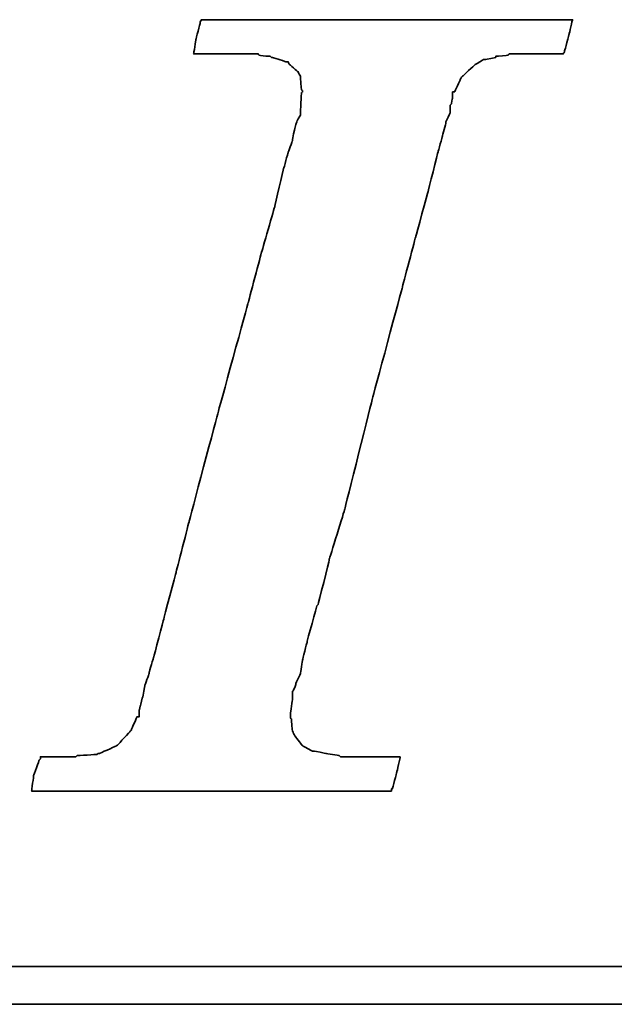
# Model space of a CAD drawing. Header units: millimetres. Extents: x 460 to 871, y 95 to 250.
# Tile 31 of 49: x 754.2 to 758.77, y 143 to 150.57. Entities that reach past the tile are written whole.
import ezdxf

# ---------------------------------------------------------------- set-up
doc = ezdxf.new("R2010")
doc.units = ezdxf.units.MM
doc.layers.add('DIM', color=4, linetype='CONTINUOUS')
doc.layers.add('layer 1', color=7, linetype='CONTINUOUS')

# ---------------------------------------------------------------- blocks, each defined once
blk = doc.blocks.new('TBI MOTION logo(完整正式版)')
at = {"layer": 'layer 1', "color": 22, "lineweight": 35}
for points, knots in [([(-40.59125, -7.94375), (-40.59125, -7.94375), (-40.97375, -7.94375), (-40.97375, -7.94375), (-40.97375, -7.94375), (-40.97375, -7.94375), (-41.38125, -7.94375), (-41.38125, -7.94375), (-41.38125, -7.94375), (-41.38125, -7.94375), (-41.54875, -7.94375), (-41.54875, -7.94375), (-41.54875, -7.94375), (-41.54875, -7.94375), (-41.59875, -7.94375), (-41.59875, -7.94375), (-41.59875, -7.94375), (-41.59875, -7.94375), (-41.88375, -7.94375), (-41.88375, -7.94375), (-41.88375, -7.94375), (-41.88375, -7.94375), (-41.90875, -7.91875), (-41.90875, -7.91875), (-41.90875, -7.91875), (-41.90875, -7.91875), (-42.19875, -7.87125), (-42.19875, -7.87125), (-42.19875, -7.87125), (-42.19875, -7.87125), (-42.43875, -7.82375), (-42.43875, -7.82375), (-42.43875, -7.82375), (-42.43875, -7.82375), (-42.45875, -7.82375), (-42.45875, -7.82375), (-42.45875, -7.82375), (-42.45875, -7.82375), (-42.48625, -7.82375), (-42.48625, -7.82375), (-42.48625, -7.82375), (-42.48625, -7.82375), (-42.67625, -7.72375), (-42.67625, -7.72375), (-42.67625, -7.72375), (-42.67625, -7.72375), (-42.70125, -7.70375), (-42.70125, -7.70375), (-42.70125, -7.70375), (-42.70125, -7.70375), (-42.72375, -7.67875), (-42.72375, -7.67875), (-42.72375, -7.67875), (-42.72375, -7.67875), (-42.86875, -7.48875), (-42.86875, -7.48875), (-42.86875, -7.48875), (-42.86875, -7.48875), (-42.89375, -7.43875), (-42.89375, -7.43875), (-42.89375, -7.43875), (-42.89375, -7.43875), (-42.91875, -7.38875), (-42.91875, -7.38875), (-42.91875, -7.38875), (-42.91875, -7.38875), (-42.93875, -7.12875), (-42.93875, -7.12875), (-42.93875, -7.12875), (-42.93875, -7.12875), (-42.96375, -7.10375), (-42.96375, -7.10375), (-42.96375, -7.10375), (-42.96375, -7.10375), (-42.96375, -7.05375), (-42.96375, -7.05375), (-42.96375, -7.05375), (-42.96375, -7.05375), (-42.96375, -7.00875), (-42.96375, -7.00875), (-42.96375, -7.00875), (-42.96375, -7.00875), (-42.91875, -6.69625), (-42.91875, -6.69625), (-42.91875, -6.69625), (-42.91875, -6.69625), (-42.91875, -6.62375), (-42.91875, -6.62375), (-42.91875, -6.62375), (-42.91875, -6.62375), (-42.91875, -6.59625), (-42.91875, -6.59625), (-42.91875, -6.59625), (-42.91875, -6.59625), (-42.91875, -6.57375), (-42.91875, -6.57375), (-42.91875, -6.57375), (-42.91875, -6.57375), (-42.91875, -6.52875), (-42.91875, -6.52875), (-42.91875, -6.52875), (-42.91875, -6.52875), (-42.89375, -6.50375), (-42.89375, -6.50375), (-42.89375, -6.50375), (-42.89375, -6.50375), (-42.84375, -6.38375), (-42.84375, -6.38375), (-42.84375, -6.38375), (-42.84375, -6.38375), (-42.84375, -6.35875), (-42.84375, -6.35875), (-42.84375, -6.35875), (-42.84375, -6.35875), (-42.74625, -6.14375), (-42.74625, -6.14375), (-42.74625, -6.14375), (-42.74625, -6.14375), (-42.70125, -5.85375), (-42.70125, -5.85375), (-42.70125, -5.85375), (-42.70125, -5.85375), (-42.60375, -5.47125), (-42.60375, -5.47125), (-42.60375, -5.47125), (-42.60375, -5.47125), (-42.60375, -5.44875), (-42.60375, -5.44875), (-42.60375, -5.44875), (-42.60375, -5.44875), (-42.38875, -4.67875), (-42.38875, -4.67875), (-42.38875, -4.67875), (-42.38875, -4.67875), (-42.36375, -4.65375), (-42.36375, -4.65375), (-42.36375, -4.65375), (-42.36375, -4.65375), (-42.12375, -3.69625), (-42.12375, -3.69625), (-42.12375, -3.69625), (-42.12375, -3.69625), (-42.12375, -3.67374), (-42.12375, -3.67374), (-42.12375, -3.67374), (-42.12375, -3.67374), (-41.78875, -2.59374), (-41.78875, -2.59374), (-41.78875, -2.59374), (-41.78875, -2.59374), (-41.18875, -0.19375), (-41.18875, -0.19375), (-41.18875, -0.19375), (-41.18875, -0.19375), (-40.54375, 2.20624), (-40.54375, 2.20624), (-40.54375, 2.20624), (-40.54375, 2.20624), (-40.25375, 3.30875), (-40.25375, 3.30875), (-40.25375, 3.30875), (-40.25375, 3.30875), (-39.98875, 4.27125), (-39.98875, 4.27125), (-39.98875, 4.27125), (-39.98875, 4.27125), (-39.77375, 5.13125), (-39.77375, 5.13125), (-39.77375, 5.13125), (-39.77375, 5.13125), (-39.67875, 5.47125), (-39.67875, 5.47125), (-39.67875, 5.47125), (-39.67875, 5.47125), (-39.60375, 5.75625), (-39.60375, 5.75625), (-39.60375, 5.75625), (-39.60375, 5.75625), (-39.60375, 5.78125), (-39.60375, 5.78125), (-39.60375, 5.78125), (-39.60375, 5.78125), (-39.50875, 5.97125), (-39.50875, 5.97125), (-39.50875, 5.97125), (-39.50875, 5.97125), (-39.50875, 6.13875), (-39.50875, 6.13875), (-39.50875, 6.13875), (-39.50875, 6.13875), (-39.48625, 6.16625), (-39.48625, 6.16625), (-39.48625, 6.16625), (-39.48625, 6.16625), (-39.46125, 6.28625), (-39.46125, 6.28625), (-39.46125, 6.28625), (-39.46125, 6.28625), (-39.46125, 6.42625), (-39.46125, 6.42625), (-39.46125, 6.42625), (-39.46125, 6.42625), (-39.41375, 6.42625), (-39.41375, 6.42625), (-39.41375, 6.42625), (-39.41375, 6.42625), (-39.29375, 6.69125), (-39.29375, 6.69125), (-39.29375, 6.69125), (-39.29375, 6.69125), (-39.26875, 6.74125), (-39.26875, 6.74125), (-39.26875, 6.74125), (-39.26875, 6.74125), (-39.24375, 6.76625), (-39.24375, 6.76625), (-39.24375, 6.76625), (-39.24375, 6.76625), (-38.98375, 7.00624), (-38.98375, 7.00624), (-38.98375, 7.00624), (-38.98375, 7.00624), (-38.95625, 7.02624), (-38.95625, 7.02624), (-38.95625, 7.02624), (-38.95625, 7.02624), (-38.78875, 7.12624), (-38.78875, 7.12624), (-38.78875, 7.12624), (-38.78875, 7.12624), (-38.76375, 7.12624), (-38.76375, 7.12624), (-38.76375, 7.12624), (-38.76375, 7.12624), (-38.74375, 7.12624), (-38.74375, 7.12624), (-38.74375, 7.12624), (-38.74375, 7.12624), (-38.52875, 7.17125), (-38.52875, 7.17125), (-38.52875, 7.17125), (-38.52875, 7.17125), (-38.52875, 7.19624), (-38.52875, 7.19624), (-38.52875, 7.19624), (-38.52875, 7.19624), (-38.50375, 7.19624), (-38.50375, 7.19624), (-38.50375, 7.19624), (-38.50375, 7.19624), (-38.26125, 7.21875), (-38.26125, 7.21875), (-38.26125, 7.21875), (-38.26125, 7.21875), (-38.23875, 7.24624), (-38.23875, 7.24624), (-38.23875, 7.24624), (-38.23875, 7.24624), (-38.21625, 7.24624), (-38.21625, 7.24624), (-38.21625, 7.24624), (-38.21625, 7.24624), (-38.18875, 7.24624), (-38.18875, 7.24624), (-38.18875, 7.24624), (-38.18875, 7.24624), (-37.90375, 7.24624), (-37.90375, 7.24624), (-37.90375, 7.24624), (-37.90375, 7.24624), (-37.85375, 7.24624), (-37.85375, 7.24624), (-37.85375, 7.24624), (-37.85375, 7.24624), (-37.75875, 7.24624), (-37.75875, 7.24624), (-37.75875, 7.24624), (-37.75875, 7.24624), (-37.42375, 7.24624), (-37.42375, 7.24624), (-37.42375, 7.24624), (-37.42375, 7.24624), (-37.08875, 7.24624), (-37.08875, 7.24624), (-37.08875, 7.24624), (-37.08875, 7.24624), (-37.06375, 7.24624), (-37.06375, 7.24624), (-37.06375, 7.24624), (-37.06375, 7.24624), (-37.06375, 7.26624), (-37.06375, 7.26624), (-37.06375, 7.26624), (-37.06375, 7.26624), (-37.03875, 7.29125), (-37.03875, 7.29125), (-37.03875, 7.29125), (-37.03875, 7.29125), (-37.03875, 7.31625), (-37.03875, 7.31625), (-37.03875, 7.31625), (-37.03875, 7.31625), (-36.94125, 7.67625), (-36.94125, 7.67625), (-36.94125, 7.67625), (-36.94125, 7.67625), (-36.86875, 7.98625), (-36.86875, 7.98625), (-36.86875, 7.98625), (-36.86875, 7.98625), (-36.98875, 7.98625), (-36.98875, 7.98625), (-36.98875, 7.98625), (-36.98875, 7.98625), (-37.42375, 7.98625), (-37.42375, 7.98625), (-37.42375, 7.98625), (-37.42375, 7.98625), (-37.94875, 7.98625), (-37.94875, 7.98625), (-37.94875, 7.98625), (-37.94875, 7.98625), (-38.57375, 7.98625), (-38.57375, 7.98625), (-38.57375, 7.98625), (-38.57375, 7.98625), (-39.29375, 7.98625), (-39.29375, 7.98625), (-39.29375, 7.98625), (-39.29375, 7.98625), (-40.82875, 7.98625), (-40.82875, 7.98625), (-40.82875, 7.98625), (-40.82875, 7.98625), (-42.36375, 7.98625), (-42.36375, 7.98625), (-42.36375, 7.98625), (-42.36375, 7.98625), (-43.08375, 7.98625), (-43.08375, 7.98625), (-43.08375, 7.98625), (-43.08375, 7.98625), (-43.70875, 7.98625), (-43.70875, 7.98625), (-43.70875, 7.98625), (-43.70875, 7.98625), (-44.23375, 7.98625), (-44.23375, 7.98625), (-44.23375, 7.98625), (-44.23375, 7.98625), (-44.66875, 7.98625), (-44.66875, 7.98625), (-44.66875, 7.98625), (-44.66875, 7.98625), (-44.88375, 7.98625), (-44.88375, 7.98625), (-44.88375, 7.98625), (-44.88375, 7.98625), (-44.90875, 7.94125), (-44.90875, 7.94125), (-44.90875, 7.94125), (-44.90875, 7.94125), (-44.90875, 7.91625), (-44.90875, 7.91625), (-44.90875, 7.91625), (-44.90875, 7.91625), (-45.00375, 7.55625), (-45.00375, 7.55625), (-45.00375, 7.55625), (-45.00375, 7.55625), (-45.05375, 7.24624), (-45.05375, 7.24624), (-45.05375, 7.24624), (-45.05375, 7.24624), (-44.61875, 7.24624), (-44.61875, 7.24624), (-44.61875, 7.24624), (-44.61875, 7.24624), (-44.11375, 7.24624), (-44.11375, 7.24624), (-44.11375, 7.24624), (-44.11375, 7.24624), (-43.99375, 7.24624), (-43.99375, 7.24624), (-43.99375, 7.24624), (-43.99375, 7.24624), (-43.94625, 7.24624), (-43.94625, 7.24624), (-43.94625, 7.24624), (-43.94625, 7.24624), (-43.92374, 7.24624), (-43.92374, 7.24624), (-43.92374, 7.24624), (-43.92374, 7.24624), (-43.65875, 7.24624), (-43.65875, 7.24624), (-43.65875, 7.24624), (-43.65875, 7.24624), (-43.63875, 7.21875), (-43.63875, 7.21875), (-43.63875, 7.21875), (-43.63875, 7.21875), (-43.46875, 7.19624), (-43.46875, 7.19624), (-43.46875, 7.19624), (-43.46875, 7.19624), (-43.39875, 7.19624), (-43.39875, 7.19624), (-43.39875, 7.19624), (-43.39875, 7.19624), (-43.37125, 7.17125), (-43.37125, 7.17125), (-43.37125, 7.17125), (-43.37125, 7.17125), (-43.34875, 7.17125), (-43.34875, 7.17125), (-43.34875, 7.17125), (-43.34875, 7.17125), (-43.20375, 7.12624), (-43.20375, 7.12624), (-43.20375, 7.12624), (-43.20375, 7.12624), (-43.05875, 7.07624), (-43.05875, 7.07624), (-43.05875, 7.07624), (-43.05875, 7.07624), (-43.01375, 7.07624), (-43.01375, 7.07624), (-43.01375, 7.07624), (-43.01375, 7.07624), (-42.98875, 7.02624), (-42.98875, 7.02624), (-42.98875, 7.02624), (-42.98875, 7.02624), (-42.79875, 6.86125), (-42.79875, 6.86125), (-42.79875, 6.86125), (-42.79875, 6.86125), (-42.77375, 6.81125), (-42.77375, 6.81125), (-42.77375, 6.81125), (-42.77375, 6.81125), (-42.74625, 6.76625), (-42.74625, 6.76625), (-42.74625, 6.76625), (-42.74625, 6.76625), (-42.72375, 6.47625), (-42.72375, 6.47625), (-42.72375, 6.47625), (-42.72375, 6.47625), (-42.70125, 6.45124), (-42.70125, 6.45124), (-42.70125, 6.45124), (-42.70125, 6.45124), (-42.70125, 6.42625), (-42.70125, 6.42625), (-42.70125, 6.42625), (-42.70125, 6.42625), (-42.72375, 6.40625), (-42.72375, 6.40625), (-42.72375, 6.40625), (-42.72375, 6.40625), (-42.74625, 5.97125), (-42.74625, 5.97125), (-42.74625, 5.97125), (-42.74625, 5.97125), (-42.74625, 5.94625), (-42.74625, 5.94625), (-42.74625, 5.94625), (-42.74625, 5.94625), (-42.74625, 5.92625), (-42.74625, 5.92625), (-42.74625, 5.92625), (-42.74625, 5.92625), (-42.77375, 5.87625), (-42.77375, 5.87625), (-42.77375, 5.87625), (-42.77375, 5.87625), (-42.81875, 5.80625), (-42.81875, 5.80625), (-42.81875, 5.80625), (-42.81875, 5.80625), (-42.86875, 5.63625), (-42.86875, 5.63625), (-42.86875, 5.63625), (-42.86875, 5.63625), (-42.91875, 5.39625), (-42.91875, 5.39625), (-42.91875, 5.39625), (-42.91875, 5.39625), (-42.91875, 5.37124), (-42.91875, 5.37124), (-42.91875, 5.37124), (-42.91875, 5.37124), (-43.01375, 5.10874), (-43.01375, 5.10874), (-43.01375, 5.10874), (-43.01375, 5.10874), (-43.10875, 4.77124), (-43.10875, 4.77124), (-43.10875, 4.77124), (-43.10875, 4.77124), (-43.29875, 3.95625), (-43.29875, 3.95625), (-43.29875, 3.95625), (-43.29875, 3.95625), (-43.58875, 2.95125), (-43.58875, 2.95125), (-43.58875, 2.95125), (-43.58875, 2.95125), (-43.87375, 1.87125), (-43.87375, 1.87125), (-43.87375, 1.87125), (-43.87375, 1.87125), (-44.52625, -0.50374), (-44.52625, -0.50374), (-44.52625, -0.50374), (-44.52625, -0.50374), (-45.14875, -2.85375), (-45.14875, -2.85375), (-45.14875, -2.85375), (-45.14875, -2.85375), (-45.43375, -3.95875), (-45.43375, -3.95875), (-45.43375, -3.95875), (-45.43375, -3.95875), (-45.69875, -4.96875), (-45.69875, -4.96875), (-45.69875, -4.96875), (-45.69875, -4.96875), (-45.91375, -5.78375), (-45.91375, -5.78375), (-45.91375, -5.78375), (-45.91375, -5.78375), (-46.01375, -6.11875), (-46.01375, -6.11875), (-46.01375, -6.11875), (-46.01375, -6.11875), (-46.01375, -6.14375), (-46.01375, -6.14375), (-46.01375, -6.14375), (-46.01375, -6.14375), (-46.10875, -6.40875), (-46.10875, -6.40875), (-46.10875, -6.40875), (-46.10875, -6.40875), (-46.15375, -6.64875), (-46.15375, -6.64875), (-46.15375, -6.64875), (-46.15375, -6.64875), (-46.20375, -6.83875), (-46.20375, -6.83875), (-46.20375, -6.83875), (-46.20375, -6.83875), (-46.22875, -6.93375), (-46.22875, -6.93375), (-46.22875, -6.93375), (-46.22875, -6.93375), (-46.22875, -7.07875), (-46.22875, -7.07875), (-46.22875, -7.07875), (-46.22875, -7.07875), (-46.27375, -7.07875), (-46.27375, -7.07875), (-46.27375, -7.07875), (-46.27375, -7.07875), (-46.39375, -7.34375), (-46.39375, -7.34375), (-46.39375, -7.34375), (-46.39375, -7.34375), (-46.39375, -7.36875), (-46.39375, -7.36875), (-46.39375, -7.36875), (-46.39375, -7.36875), (-46.42125, -7.38875), (-46.42125, -7.38875), (-46.42125, -7.38875), (-46.42125, -7.38875), (-46.68375, -7.67875), (-46.68375, -7.67875), (-46.68375, -7.67875), (-46.68375, -7.67875), (-46.70875, -7.70375), (-46.70875, -7.70375), (-46.70875, -7.70375), (-46.70875, -7.70375), (-46.75375, -7.72375), (-46.75375, -7.72375), (-46.75375, -7.72375), (-46.75375, -7.72375), (-47.08875, -7.87125), (-47.08875, -7.87125), (-47.08875, -7.87125), (-47.08875, -7.87125), (-47.11625, -7.87125), (-47.11625, -7.87125), (-47.11625, -7.87125), (-47.11625, -7.87125), (-47.13875, -7.89375), (-47.13875, -7.89375), (-47.13875, -7.89375), (-47.13875, -7.89375), (-47.56875, -7.91875), (-47.56875, -7.91875), (-47.56875, -7.91875), (-47.56875, -7.91875), (-47.59625, -7.94375), (-47.59625, -7.94375), (-47.59625, -7.94375), (-47.59625, -7.94375), (-47.64375, -7.94375), (-47.64375, -7.94375), (-47.64375, -7.94375), (-47.64375, -7.94375), (-47.73625, -7.94375), (-47.73625, -7.94375), (-47.73625, -7.94375), (-47.73625, -7.94375), (-48.07375, -7.94375), (-48.07375, -7.94375), (-48.07375, -7.94375), (-48.07375, -7.94375), (-48.36125, -7.94375), (-48.36125, -7.94375), (-48.36125, -7.94375), (-48.36125, -7.94375), (-48.36125, -7.96625), (-48.36125, -7.96625), (-48.36125, -7.96625), (-48.36125, -7.96625), (-48.36125, -7.99125), (-48.36125, -7.99125), (-48.36125, -7.99125), (-48.36125, -7.99125), (-48.38875, -8.01375), (-48.38875, -8.01375), (-48.38875, -8.01375), (-48.38875, -8.01375), (-48.50875, -8.34875), (-48.50875, -8.34875), (-48.50875, -8.34875), (-48.50875, -8.34875), (-48.55375, -8.68625), (-48.55375, -8.68625), (-48.55375, -8.68625), (-48.55375, -8.68625), (-48.45875, -8.68625), (-48.45875, -8.68625), (-48.45875, -8.68625), (-48.45875, -8.68625), (-48.07375, -8.68625), (-48.07375, -8.68625), (-48.07375, -8.68625), (-48.07375, -8.68625), (-47.52375, -8.68625), (-47.52375, -8.68625), (-47.52375, -8.68625), (-47.52375, -8.68625), (-46.92375, -8.68625), (-46.92375, -8.68625), (-46.92375, -8.68625), (-46.92375, -8.68625), (-46.25375, -8.68625), (-46.25375, -8.68625), (-46.25375, -8.68625), (-46.25375, -8.68625), (-46.20375, -8.68625), (-46.20375, -8.68625), (-46.20375, -8.68625), (-46.20375, -8.68625), (-44.71375, -8.68625), (-44.71375, -8.68625), (-44.71375, -8.68625), (-44.71375, -8.68625), (-43.22875, -8.68625), (-43.22875, -8.68625), (-43.22875, -8.68625), (-43.22875, -8.68625), (-42.55875, -8.68625), (-42.55875, -8.68625), (-42.55875, -8.68625), (-42.55875, -8.68625), (-42.50875, -8.68625), (-42.50875, -8.68625), (-42.50875, -8.68625), (-42.50875, -8.68625), (-41.93375, -8.68625), (-41.93375, -8.68625), (-41.93375, -8.68625), (-41.93375, -8.68625), (-41.38125, -8.68625), (-41.38125, -8.68625), (-41.38125, -8.68625), (-41.38125, -8.68625), (-40.97375, -8.68625), (-40.97375, -8.68625), (-40.97375, -8.68625), (-40.97375, -8.68625), (-40.78125, -8.68625), (-40.78125, -8.68625), (-40.78125, -8.68625), (-40.78125, -8.68625), (-40.78125, -8.63875), (-40.78125, -8.63875), (-40.78125, -8.63875), (-40.78125, -8.63875), (-40.75875, -8.63875), (-40.75875, -8.63875), (-40.75875, -8.63875), (-40.75875, -8.63875), (-40.66375, -8.27875), (-40.66375, -8.27875), (-40.66375, -8.27875), (-40.66375, -8.27875), (-40.59125, -7.94375), (-40.59125, -7.94375)], [0, 0, 0, 0, 0.00558659, 0.00558659, 0.00558659, 0.0055866, 0.01117318, 0.01117318, 0.01117318, 0.01117319, 0.01675978, 0.01675978, 0.01675978, 0.01675979, 0.02234637, 0.02234637, 0.02234637, 0.02234638, 0.02793296, 0.02793296, 0.02793296, 0.02793297, 0.03351955, 0.03351955, 0.03351955, 0.03351956, 0.03910615, 0.03910615, 0.03910615, 0.03910616, 0.04469274, 0.04469274, 0.04469274, 0.04469275, 0.05027933, 0.05027933, 0.05027933, 0.05027934, 0.05586592, 0.05586592, 0.05586592, 0.05586593, 0.06145251, 0.06145251, 0.06145251, 0.06145252, 0.06703911, 0.06703911, 0.06703911, 0.06703912, 0.0726257, 0.0726257, 0.0726257, 0.07262571, 0.07821229, 0.07821229, 0.07821229, 0.0782123, 0.08379888, 0.08379888, 0.08379888, 0.08379889, 0.08938547, 0.08938547, 0.08938547, 0.08938548, 0.09497207, 0.09497207, 0.09497207, 0.09497208, 0.10055866, 0.10055866, 0.10055866, 0.10055867, 0.10614525, 0.10614525, 0.10614525, 0.10614526, 0.11173184, 0.11173184, 0.11173184, 0.11173185, 0.11731844, 0.11731844, 0.11731844, 0.11731845, 0.12290503, 0.12290503, 0.12290503, 0.12290504, 0.12849162, 0.12849162, 0.12849162, 0.12849163, 0.13407821, 0.13407821, 0.13407821, 0.13407822, 0.1396648, 0.1396648, 0.1396648, 0.13966481, 0.1452514, 0.1452514, 0.1452514, 0.14525141, 0.15083799, 0.15083799, 0.15083799, 0.150838, 0.15642458, 0.15642458, 0.15642458, 0.15642459, 0.16201117, 0.16201117, 0.16201117, 0.16201118, 0.16759777, 0.16759777, 0.16759777, 0.16759778, 0.17318436, 0.17318436, 0.17318436, 0.17318437, 0.17877095, 0.17877095, 0.17877095, 0.17877096, 0.18435754, 0.18435754, 0.18435754, 0.18435755, 0.18994413, 0.18994413, 0.18994413, 0.18994414, 0.19553073, 0.19553073, 0.19553073, 0.19553074, 0.20111732, 0.20111732, 0.20111732, 0.20111733, 0.20670391, 0.20670391, 0.20670391, 0.20670392, 0.2122905, 0.2122905, 0.2122905, 0.21229051, 0.21787709, 0.21787709, 0.21787709, 0.2178771, 0.22346369, 0.22346369, 0.22346369, 0.2234637, 0.22905028, 0.22905028, 0.22905028, 0.22905029, 0.23463687, 0.23463687, 0.23463687, 0.23463688, 0.24022346, 0.24022346, 0.24022346, 0.24022347, 0.24581006, 0.24581006, 0.24581006, 0.24581007, 0.25139665, 0.25139665, 0.25139665, 0.25139666, 0.25698324, 0.25698324, 0.25698324, 0.25698325, 0.26256983, 0.26256983, 0.26256983, 0.26256984, 0.26815642, 0.26815642, 0.26815642, 0.26815643, 0.27374302, 0.27374302, 0.27374302, 0.27374303, 0.27932961, 0.27932961, 0.27932961, 0.27932962, 0.2849162, 0.2849162, 0.2849162, 0.28491621, 0.29050279, 0.29050279, 0.29050279, 0.2905028, 0.29608939, 0.29608939, 0.29608939, 0.2960894, 0.30167598, 0.30167598, 0.30167598, 0.30167599, 0.30726257, 0.30726257, 0.30726257, 0.30726258, 0.31284916, 0.31284916, 0.31284916, 0.31284917, 0.31843575, 0.31843575, 0.31843575, 0.31843576, 0.32402235, 0.32402235, 0.32402235, 0.32402236, 0.32960894, 0.32960894, 0.32960894, 0.32960895, 0.33519553, 0.33519553, 0.33519553, 0.33519554, 0.34078212, 0.34078212, 0.34078212, 0.34078213, 0.34636872, 0.34636872, 0.34636872, 0.34636873, 0.35195531, 0.35195531, 0.35195531, 0.35195532, 0.3575419, 0.3575419, 0.3575419, 0.35754191, 0.36312849, 0.36312849, 0.36312849, 0.3631285, 0.36871508, 0.36871508, 0.36871508, 0.36871509, 0.37430168, 0.37430168, 0.37430168, 0.37430169, 0.37988827, 0.37988827, 0.37988827, 0.37988828, 0.38547486, 0.38547486, 0.38547486, 0.38547487, 0.39106145, 0.39106145, 0.39106145, 0.39106146, 0.39664804, 0.39664804, 0.39664804, 0.39664805, 0.40223464, 0.40223464, 0.40223464, 0.40223465, 0.40782123, 0.40782123, 0.40782123, 0.40782124, 0.41340782, 0.41340782, 0.41340782, 0.41340783, 0.41899441, 0.41899441, 0.41899441, 0.41899442, 0.42458101, 0.42458101, 0.42458101, 0.42458102, 0.4301676, 0.4301676, 0.4301676, 0.43016761, 0.43575419, 0.43575419, 0.43575419, 0.4357542, 0.44134078, 0.44134078, 0.44134078, 0.44134079, 0.44692737, 0.44692737, 0.44692737, 0.44692738, 0.45251397, 0.45251397, 0.45251397, 0.45251398, 0.45810056, 0.45810056, 0.45810056, 0.45810057, 0.46368715, 0.46368715, 0.46368715, 0.46368716, 0.46927374, 0.46927374, 0.46927374, 0.46927375, 0.47486034, 0.47486034, 0.47486034, 0.47486035, 0.48044693, 0.48044693, 0.48044693, 0.48044694, 0.48603352, 0.48603352, 0.48603352, 0.48603353, 0.49162011, 0.49162011, 0.49162011, 0.49162012, 0.4972067, 0.4972067, 0.4972067, 0.49720671, 0.5027933, 0.5027933, 0.5027933, 0.50279331, 0.50837989, 0.50837989, 0.50837989, 0.5083799, 0.51396648, 0.51396648, 0.51396648, 0.51396649, 0.51955307, 0.51955307, 0.51955307, 0.51955308, 0.52513966, 0.52513966, 0.52513966, 0.52513967, 0.53072626, 0.53072626, 0.53072626, 0.53072627, 0.53631285, 0.53631285, 0.53631285, 0.53631286, 0.54189944, 0.54189944, 0.54189944, 0.54189945, 0.54748603, 0.54748603, 0.54748603, 0.54748604, 0.55307263, 0.55307263, 0.55307263, 0.55307264, 0.55865922, 0.55865922, 0.55865922, 0.55865923, 0.56424581, 0.56424581, 0.56424581, 0.56424582, 0.5698324, 0.5698324, 0.5698324, 0.56983241, 0.57541899, 0.57541899, 0.57541899, 0.575419, 0.58100559, 0.58100559, 0.58100559, 0.5810056, 0.58659218, 0.58659218, 0.58659218, 0.58659219, 0.59217877, 0.59217877, 0.59217877, 0.59217878, 0.59776536, 0.59776536, 0.59776536, 0.59776537, 0.60335196, 0.60335196, 0.60335196, 0.60335197, 0.60893855, 0.60893855, 0.60893855, 0.60893856, 0.61452514, 0.61452514, 0.61452514, 0.61452515, 0.62011173, 0.62011173, 0.62011173, 0.62011174, 0.62569832, 0.62569832, 0.62569832, 0.62569833, 0.63128492, 0.63128492, 0.63128492, 0.63128493, 0.63687151, 0.63687151, 0.63687151, 0.63687152, 0.6424581, 0.6424581, 0.6424581, 0.64245811, 0.64804469, 0.64804469, 0.64804469, 0.6480447, 0.65363128, 0.65363128, 0.65363128, 0.65363129, 0.65921788, 0.65921788, 0.65921788, 0.65921789, 0.66480447, 0.66480447, 0.66480447, 0.66480448, 0.67039106, 0.67039106, 0.67039106, 0.67039107, 0.67597765, 0.67597765, 0.67597765, 0.67597766, 0.68156425, 0.68156425, 0.68156425, 0.68156426, 0.68715084, 0.68715084, 0.68715084, 0.68715085, 0.69273743, 0.69273743, 0.69273743, 0.69273744, 0.69832402, 0.69832402, 0.69832402, 0.69832403, 0.70391061, 0.70391061, 0.70391061, 0.70391062, 0.70949721, 0.70949721, 0.70949721, 0.70949722, 0.7150838, 0.7150838, 0.7150838, 0.71508381, 0.72067039, 0.72067039, 0.72067039, 0.7206704, 0.72625698, 0.72625698, 0.72625698, 0.72625699, 0.73184358, 0.73184358, 0.73184358, 0.73184359, 0.73743017, 0.73743017, 0.73743017, 0.73743018, 0.74301676, 0.74301676, 0.74301676, 0.74301677, 0.74860335, 0.74860335, 0.74860335, 0.74860336, 0.75418994, 0.75418994, 0.75418994, 0.75418995, 0.75977654, 0.75977654, 0.75977654, 0.75977655, 0.76536313, 0.76536313, 0.76536313, 0.76536314, 0.77094972, 0.77094972, 0.77094972, 0.77094973, 0.77653631, 0.77653631, 0.77653631, 0.77653632, 0.78212291, 0.78212291, 0.78212291, 0.78212292, 0.7877095, 0.7877095, 0.7877095, 0.78770951, 0.79329609, 0.79329609, 0.79329609, 0.7932961, 0.79888268, 0.79888268, 0.79888268, 0.79888269, 0.80446927, 0.80446927, 0.80446927, 0.80446928, 0.81005587, 0.81005587, 0.81005587, 0.81005588, 0.81564246, 0.81564246, 0.81564246, 0.81564247, 0.82122905, 0.82122905, 0.82122905, 0.82122906, 0.82681564, 0.82681564, 0.82681564, 0.82681565, 0.83240223, 0.83240223, 0.83240223, 0.83240224, 0.83798883, 0.83798883, 0.83798883, 0.83798884, 0.84357542, 0.84357542, 0.84357542, 0.84357543, 0.84916201, 0.84916201, 0.84916201, 0.84916202, 0.8547486, 0.8547486, 0.8547486, 0.85474861, 0.8603352, 0.8603352, 0.8603352, 0.86033521, 0.86592179, 0.86592179, 0.86592179, 0.8659218, 0.87150838, 0.87150838, 0.87150838, 0.87150839, 0.87709497, 0.87709497, 0.87709497, 0.87709498, 0.88268156, 0.88268156, 0.88268156, 0.88268157, 0.88826816, 0.88826816, 0.88826816, 0.88826817, 0.89385475, 0.89385475, 0.89385475, 0.89385476, 0.89944134, 0.89944134, 0.89944134, 0.89944135, 0.90502793, 0.90502793, 0.90502793, 0.90502794, 0.91061453, 0.91061453, 0.91061453, 0.91061454, 0.91620112, 0.91620112, 0.91620112, 0.91620113, 0.92178771, 0.92178771, 0.92178771, 0.92178772, 0.9273743, 0.9273743, 0.9273743, 0.92737431, 0.93296089, 0.93296089, 0.93296089, 0.9329609, 0.93854749, 0.93854749, 0.93854749, 0.9385475, 0.94413408, 0.94413408, 0.94413408, 0.94413409, 0.94972067, 0.94972067, 0.94972067, 0.94972068, 0.95530726, 0.95530726, 0.95530726, 0.95530727, 0.96089385, 0.96089385, 0.96089385, 0.96089386, 0.96648045, 0.96648045, 0.96648045, 0.96648046, 0.97206704, 0.97206704, 0.97206704, 0.97206705, 0.97765363, 0.97765363, 0.97765363, 0.97765364, 0.98324022, 0.98324022, 0.98324022, 0.98324023, 0.98882682, 0.98882682, 0.98882682, 0.98882683, 0.99441341, 0.99441341, 0.99441341, 0.99441342, 1, 1, 1, 1]), ([(75.90875, -9.47875), (75.90875, -9.47875), (75.90875, -12.28625), (75.90875, -12.28625), (75.90875, -12.28625), (75.90875, -12.28625), (75.90875, -12.47875), (75.90875, -12.47875), (75.90875, -12.47875), (75.90875, -12.47875), (75.71625, -12.47875), (75.71625, -12.47875), (75.71625, -12.47875), (75.71625, -12.47875), (-88.32875, -12.47875), (-88.32875, -12.47875), (-88.32875, -12.47875), (-88.32875, -12.47875), (-88.32875, -13.29375), (-88.32875, -13.29375), (-88.32875, -13.29375), (-88.32875, -13.29375), (82.89125, -13.29375), (82.89125, -13.29375), (82.89125, -13.29375), (82.89125, -13.29375), (75.90875, -9.47875), (75.90875, -9.47875)], [0, 0, 0, 0, 0.14285714, 0.14285714, 0.14285714, 0.14285715, 0.28571429, 0.28571429, 0.28571429, 0.2857143, 0.42857143, 0.42857143, 0.42857143, 0.42857144, 0.57142857, 0.57142857, 0.57142857, 0.57142858, 0.71428571, 0.71428571, 0.71428571, 0.71428572, 0.85714286, 0.85714286, 0.85714286, 0.85714287, 1, 1, 1, 1])]:
    blk.add_open_spline(points, degree=3, knots=knots, dxfattribs=at)

msp = doc.modelspace()

# ---------------------------------------------------------------- block references
at = {"layer": 'DIM', "color": 7, "xscale": 0.3557468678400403, "yscale": 0.3557468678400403, "zscale": 0.3557468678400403}
msp.add_blockref('TBI MOTION logo(完整正式版)', (771.5675, 147.7332), dxfattribs=at)

doc.saveas('drawing.dxf')
